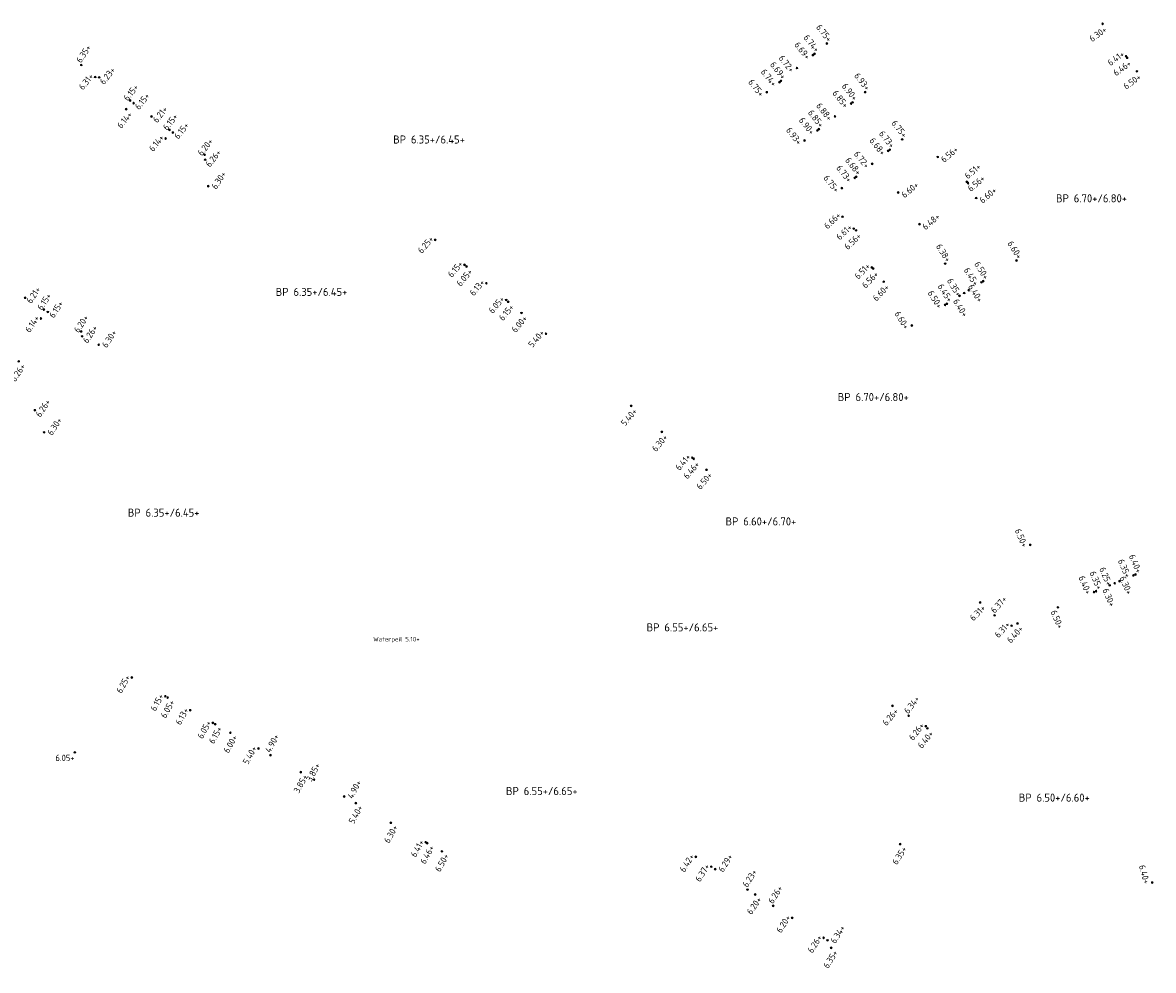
# Model space of a CAD drawing. Extents: x 168267 to 168723, y 448732 to 449595.
# Tile 27 of 32: x 168428 to 168555, y 449345 to 449451. Entities that reach past the tile are written whole.
import ezdxf
from ezdxf.enums import TextEntityAlignment as Align

# ---------------------------------------------------------------- set-up
doc = ezdxf.new("R2010")
doc.units = 0
doc.header["$MEASUREMENT"] = 0
for name, color, linetype, lineweight in [('N-PV-OG-SP_PEIL_0200_BOUWPEIL-T', 30, 'Continuous', 0), ('N-PV-OG-SP_PEIL_0500_KAVELPEIL-S', 140, 'Continuous', 0), ('N-PV-OG-SP_PEIL_0500_WEGPEIL-S', 210, 'Continuous', 0), ('N-PV-OG-SP_PEIL_0500_WEGPEIL_GOOT-S', 190, 'Continuous', 0), ('N-PV-OG-SP_PEIL_BOUWPEIL-S', 30, 'Continuous', 0)]:
    doc.layers.add(name, color=color, linetype=linetype, lineweight=lineweight)
doc.styles.add('NLCS-ISO', font='NLCS-ISO.ttf')
doc.styles.add('NLCS-ISO-M200-T25', font='NLCS-ISO.ttf', dxfattribs={"height": 0.5})

# ---------------------------------------------------------------- blocks, each defined once
blk = doc.blocks.new('*U7')
h = blk.add_hatch(color=256)
h.dxf.hatch_style = 1
edge = h.paths.add_edge_path()
edge.add_arc((0, 0), 0.25, 0, 360)
blk.add_circle((0, 0), 0.25)
at = {"ltscale": 0.1, "style": 'NLCS-ISO'}
blk.add_attdef('NAP', text='', height=1.8, dxfattribs=at).set_placement((-0.09233719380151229, -2.986305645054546), align=Align.BOTTOM_RIGHT)
blk = doc.blocks.new('SOG-PEIL_HD-SO')
h = blk.add_hatch(color=256)
h.dxf.hatch_style = 1
edge = h.paths.add_edge_path()
edge.add_arc((0, 0), 0.25, 0, 360)
blk.add_circle((0, 0), 0.25)
at = {"ltscale": 0.1, "style": 'NLCS-ISO'}
blk.add_attdef('NAP', text='', height=1.8, dxfattribs=at).set_placement((-0.0923371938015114, -0.2536943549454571), align=Align.BOTTOM_RIGHT)
blk = doc.blocks.new('*U3')
h = blk.add_hatch(color=256)
h.dxf.hatch_style = 1
edge = h.paths.add_edge_path()
edge.add_arc((0, 0), 0.25, 0, 360)
blk.add_circle((0, 0), 0.25)
at = {"ltscale": 0.1, "style": 'NLCS-ISO'}
blk.add_attdef('NAP', text='', height=1.8, dxfattribs=at).set_placement((-0.09233719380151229, -2.986305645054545), align=Align.BOTTOM_RIGHT)
blk = doc.blocks.new('*U11')
h = blk.add_hatch(color=256)
h.dxf.hatch_style = 1
edge = h.paths.add_edge_path()
edge.add_arc((0, 0), 0.25, 0, 360)
blk.add_circle((0, 0), 0.25)
at = {"ltscale": 0.1, "style": 'NLCS-ISO'}
blk.add_attdef('NAP', text='', height=1.8, dxfattribs=at).set_placement((-0.0923371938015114, -0.2536943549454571), align=Align.BOTTOM_RIGHT)
blk = doc.blocks.new('*U12')
h = blk.add_hatch(color=256)
h.dxf.hatch_style = 1
edge = h.paths.add_edge_path()
edge.add_arc((0, 0), 0.25, 0, 360)
blk.add_circle((0, 0), 0.25)
at = {"ltscale": 0.1, "style": 'NLCS-ISO'}
blk.add_attdef('NAP', text='', height=1.8, dxfattribs=at).set_placement((-0.0923371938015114, -0.2536943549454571), align=Align.BOTTOM_RIGHT)
blk = doc.blocks.new('*U33')
h = blk.add_hatch(color=256)
h.dxf.hatch_style = 1
edge = h.paths.add_edge_path()
edge.add_arc((0, 0), 0.25, 0, 360)
blk.add_circle((0, 0), 0.25)
at = {"ltscale": 0.1, "style": 'NLCS-ISO'}
blk.add_attdef('NAP', text='', height=1.8, dxfattribs=at).set_placement((-0.09233719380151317, -0.2536943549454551), align=Align.BOTTOM_RIGHT)
blk = doc.blocks.new('SOG-PEIL_BOUWPEIL-SO')
at = {"layer": 'Defpoints'}
blk.add_point((0, 0), dxfattribs=at)
at = {"layer": 'N-PV-OG-SP_PEIL_0200_BOUWPEIL-T', "style": 'NLCS-ISO'}
for tag, p in [('BOUWPEIL-DEF', (-4.400687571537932e-16, 0)), ('BOUWPEIL-SP', (-7.267471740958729e-17, 0))]:
    blk.add_attdef(tag, text='', height=0.9, dxfattribs=at).set_placement(p, align=Align.MIDDLE)
blk = doc.blocks.new('*U4')
h = blk.add_hatch(color=256)
h.dxf.hatch_style = 1
edge = h.paths.add_edge_path()
edge.add_arc((0, 0), 0.25, 0, 360)
blk.add_circle((0, 0), 0.25)
at = {"ltscale": 0.1, "style": 'NLCS-ISO'}
blk.add_attdef('NAP', text='', height=1.8, dxfattribs=at).set_placement((4.412337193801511, -0.2536943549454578), align=Align.BOTTOM_RIGHT)
blk = doc.blocks.new('*U5')
h = blk.add_hatch(color=256)
h.dxf.hatch_style = 1
edge = h.paths.add_edge_path()
edge.add_arc((0, 0), 0.25, 0, 360)
blk.add_circle((0, 0), 0.25)
at = {"ltscale": 0.1, "style": 'NLCS-ISO'}
blk.add_attdef('NAP', text='', height=1.8, dxfattribs=at).set_placement((4.412337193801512, -2.986305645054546), align=Align.BOTTOM_RIGHT)
blk = doc.blocks.new('*U40')
h = blk.add_hatch(color=256)
h.dxf.hatch_style = 1
edge = h.paths.add_edge_path()
edge.add_arc((0, 0), 0.25, 0, 360)
blk.add_circle((0, 0), 0.25)
at = {"ltscale": 0.1, "style": 'NLCS-ISO'}
blk.add_attdef('NAP', text='', height=1.8, dxfattribs=at).set_placement((4.412337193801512, -2.986305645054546), align=Align.BOTTOM_RIGHT)
blk = doc.blocks.new('*U50')
h = blk.add_hatch(color=256)
h.dxf.hatch_style = 1
edge = h.paths.add_edge_path()
edge.add_arc((0, 0), 0.25, 0, 360)
blk.add_circle((0, 0), 0.25)
at = {"ltscale": 0.1, "style": 'NLCS-ISO'}
blk.add_attdef('NAP', text='', height=1.8, dxfattribs=at).set_placement((4.412337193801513, -0.2536943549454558), align=Align.BOTTOM_RIGHT)
blk = doc.blocks.new('*U15')
h = blk.add_hatch(color=256)
h.dxf.hatch_style = 1
edge = h.paths.add_edge_path()
edge.add_arc((0, 0), 0.25, 0, 360)
blk.add_circle((0, 0), 0.25)
at = {"ltscale": 0.1, "style": 'NLCS-ISO'}
blk.add_attdef('NAP', text='', height=1.8, dxfattribs=at).set_placement((4.412337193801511, -0.253694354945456), align=Align.BOTTOM_RIGHT)
blk = doc.blocks.new('*U53')
h = blk.add_hatch(color=256)
h.dxf.hatch_style = 1
edge = h.paths.add_edge_path()
edge.add_arc((0, 0), 0.25, 0, 360)
blk.add_circle((0, 0), 0.25)
at = {"ltscale": 0.1, "style": 'NLCS-ISO'}
blk.add_attdef('NAP', text='', height=1.8, dxfattribs=at).set_placement((4.412337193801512, -2.986305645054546), align=Align.BOTTOM_RIGHT)
blk = doc.blocks.new('*U17')
h = blk.add_hatch(color=256)
h.dxf.hatch_style = 1
edge = h.paths.add_edge_path()
edge.add_arc((0, 0), 0.25, 0, 360)
blk.add_circle((0, 0), 0.25)
at = {"ltscale": 0.1, "style": 'NLCS-ISO'}
blk.add_attdef('NAP', text='', height=1.8, dxfattribs=at).set_placement((4.41233719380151, -2.986305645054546), align=Align.BOTTOM_RIGHT)
blk = doc.blocks.new('*U63')
h = blk.add_hatch(color=256)
h.dxf.hatch_style = 1
edge = h.paths.add_edge_path()
edge.add_arc((0, 0), 0.25, 0, 360)
blk.add_circle((0, 0), 0.25)
at = {"ltscale": 0.1, "style": 'NLCS-ISO'}
blk.add_attdef('NAP', text='', height=1.8, dxfattribs=at).set_placement((4.41233719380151, -2.986305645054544), align=Align.BOTTOM_RIGHT)
blk = doc.blocks.new('*U73')
h = blk.add_hatch(color=256)
h.dxf.hatch_style = 1
edge = h.paths.add_edge_path()
edge.add_arc((0, 0), 0.25, 0, 360)
blk.add_circle((0, 0), 0.25)
at = {"ltscale": 0.1, "style": 'NLCS-ISO'}
blk.add_attdef('NAP', text='', height=1.8, dxfattribs=at).set_placement((-0.09233719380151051, -2.986305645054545), align=Align.BOTTOM_RIGHT)
blk = doc.blocks.new('*U64')
h = blk.add_hatch(color=256)
h.dxf.hatch_style = 1
edge = h.paths.add_edge_path()
edge.add_arc((0, 0), 0.25, 0, 360)
blk.add_circle((0, 0), 0.25)
at = {"ltscale": 0.1, "style": 'NLCS-ISO'}
blk.add_attdef('NAP', text='', height=1.8, dxfattribs=at).set_placement((4.412337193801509, -0.2536943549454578), align=Align.BOTTOM_RIGHT)
blk = doc.blocks.new('*U54')
h = blk.add_hatch(color=256)
h.dxf.hatch_style = 1
edge = h.paths.add_edge_path()
edge.add_arc((0, 0), 0.25, 0, 360)
blk.add_circle((0, 0), 0.25)
at = {"ltscale": 0.1, "style": 'NLCS-ISO'}
blk.add_attdef('NAP', text='', height=1.8, dxfattribs=at).set_placement((-0.09233719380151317, -0.2536943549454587), align=Align.BOTTOM_RIGHT)
blk = doc.blocks.new('*U14')
h = blk.add_hatch(color=256)
h.dxf.hatch_style = 1
edge = h.paths.add_edge_path()
edge.add_arc((0, 0), 0.25, 0, 360)
blk.add_circle((0, 0), 0.25)
at = {"ltscale": 0.1, "style": 'NLCS-ISO'}
blk.add_attdef('NAP', text='', height=1.8, dxfattribs=at).set_placement((-0.09233719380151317, -0.2536943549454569), align=Align.BOTTOM_RIGHT)
blk = doc.blocks.new('*U8')
h = blk.add_hatch(color=256)
h.dxf.hatch_style = 1
edge = h.paths.add_edge_path()
edge.add_arc((0, 0), 0.25, 0, 360)
blk.add_circle((0, 0), 0.25)
at = {"ltscale": 0.1, "style": 'NLCS-ISO'}
blk.add_attdef('NAP', text='', height=1.8, dxfattribs=at).set_placement((4.412337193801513, -0.2536943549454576), align=Align.BOTTOM_RIGHT)
blk = doc.blocks.new('*U45')
h = blk.add_hatch(color=256)
h.dxf.hatch_style = 1
edge = h.paths.add_edge_path()
edge.add_arc((0, 0), 0.25, 0, 360)
blk.add_circle((0, 0), 0.25)
at = {"ltscale": 0.1, "style": 'NLCS-ISO'}
blk.add_attdef('NAP', text='', height=1.8, dxfattribs=at).set_placement((-0.09233719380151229, -2.986305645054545), align=Align.BOTTOM_RIGHT)
blk = doc.blocks.new('*U41')
h = blk.add_hatch(color=256)
h.dxf.hatch_style = 1
edge = h.paths.add_edge_path()
edge.add_arc((0, 0), 0.25, 0, 360)
blk.add_circle((0, 0), 0.25)
at = {"ltscale": 0.1, "style": 'NLCS-ISO'}
blk.add_attdef('NAP', text='', height=1.8, dxfattribs=at).set_placement((4.412337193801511, -0.2536943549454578), align=Align.BOTTOM_RIGHT)
blk = doc.blocks.new('*U37')
h = blk.add_hatch(color=256)
h.dxf.hatch_style = 1
edge = h.paths.add_edge_path()
edge.add_arc((0, 0), 0.25, 0, 360)
blk.add_circle((0, 0), 0.25)
at = {"ltscale": 0.1, "style": 'NLCS-ISO'}
blk.add_attdef('NAP', text='', height=1.8, dxfattribs=at).set_placement((4.41233719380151, -2.986305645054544), align=Align.BOTTOM_RIGHT)
blk = doc.blocks.new('*U6')
h = blk.add_hatch(color=256)
h.dxf.hatch_style = 1
edge = h.paths.add_edge_path()
edge.add_arc((0, 0), 0.25, 0, 360)
blk.add_circle((0, 0), 0.25)
at = {"ltscale": 0.1, "style": 'NLCS-ISO'}
blk.add_attdef('NAP', text='', height=1.8, dxfattribs=at).set_placement((-0.0923371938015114, -0.2536943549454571), align=Align.BOTTOM_RIGHT)

msp = doc.modelspace()

# ---------------------------------------------------------------- block references
at = {"layer": 'N-PV-OG-SP_PEIL_0500_KAVELPEIL-S'}
ref = msp.add_blockref('*U15', (168434.7555794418, 449446.1715282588), dxfattribs=dict(at, xscale=0.4000000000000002, yscale=0.4000000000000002, zscale=0.4000000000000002, rotation=56.42328330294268))
ref.add_attrib('NAP', '6.35+', dxfattribs={"layer": '0', "ltscale": 0.1, "height": 0.7200000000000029, "rotation": 56.42328330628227, "style": 'NLCS-ISO'}).set_placement((168436.0949665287, 449448.0057598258), align=Align.BOTTOM_RIGHT)
at = {"layer": 'N-PV-OG-SP_PEIL_0500_KAVELPEIL-S', "xscale": 0.4, "yscale": 0.4, "zscale": 0.4}
for name, p, rotation, values in [('*U3', (168552.950551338, 449445.4665964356), 35.81513803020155, {'NAP': '6.50+'}), ('SOG-PEIL_HD-SO', (168474.3871914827, 449426.5929727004), 49.74463840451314, {'NAP': '6.25+'}), ('SOG-PEIL_HD-SO', (168539.4686707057, 449424.2952473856), 301.8572587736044, {'NAP': '6.60+'}), ('*U3', (168524.6087053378, 449421.9224456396), 45.82428295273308, {'NAP': '6.60+'}), ('*U45', (168527.7474267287, 449417.0115413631), 301.8572587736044, {'NAP': '6.60+'}), ('*U3', (168504.7614372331, 449400.8743958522), 49.74463840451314, {'NAP': '6.50+'}), ('*U7', (168541.0093806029, 449392.4593380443), 292.9877224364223, {'NAP': '6.50+'}), ('*U3', (168539.5847386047, 449383.6776235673), 47.65317845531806, {'NAP': '6.40+'}), ('SOG-PEIL_HD-SO', (168440.4146247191, 449377.6180997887), 60.73471522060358, {'NAP': '6.25+'}), ('*U3', (168529.4927857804, 449371.9268147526), 51.34012993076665, {'NAP': '6.40+'}), ('*U3', (168526.4330145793, 449358.9719346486), 57.65317845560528, {'NAP': '6.35+'}), ('*U3', (168475.1347766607, 449358.1617113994), 60.73471522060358, {'NAP': '6.50+'}), ('*U6', (168503.5653903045, 449357.5403519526), 57.65317845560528, {'NAP': '6.42+'}), ('*U3', (168554.6743193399, 449354.6627925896), 284.8593922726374, {'NAP': '6.40+'}), ('*U3', (168518.7195352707, 449347.3581085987), 57.65317845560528, {'NAP': '6.35+'})]:
    msp.add_blockref(name, p, dxfattribs=dict(at, rotation=rotation)).add_auto_attribs(values)
at = {"layer": 'N-PV-OG-SP_PEIL_0500_KAVELPEIL-S'}
ref = msp.add_blockref('*U17', (168448.971696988, 449432.6087225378), dxfattribs=dict(at, xscale=0.4000000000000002, yscale=0.4000000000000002, zscale=0.4000000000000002, rotation=56.42328330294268))
ref.add_attrib('NAP', '6.30+', dxfattribs={"layer": '0', "ltscale": 0.1, "height": 0.7200000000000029, "rotation": 56.42328330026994, "style": 'NLCS-ISO'}).set_placement((168451.2217498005, 449433.8384425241), align=Align.BOTTOM_RIGHT)
ref = msp.add_blockref('*U5', (168534.9575542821, 449431.2871359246), dxfattribs=dict(at, xscale=0.4, yscale=0.4, zscale=0.4, rotation=40.51984995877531))
ref.add_attrib('NAP', '6.60+', dxfattribs={"layer": '0', "ltscale": 0.1, "height": 0.7199999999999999, "rotation": 40.51984995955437, "style": 'NLCS-ISO'}).set_placement((168537.4584500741, 449431.8532358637), align=Align.BOTTOM_RIGHT)
ref = msp.add_blockref('*U17', (168436.7050439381, 449414.8676409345), dxfattribs=dict(at, xscale=0.4000000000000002, yscale=0.4000000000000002, zscale=0.4000000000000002, rotation=56.42328330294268))
ref.add_attrib('NAP', '6.30+', dxfattribs={"layer": '0', "ltscale": 0.1, "height": 0.7200000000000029, "rotation": 56.42328330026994, "style": 'NLCS-ISO'}).set_placement((168438.9550967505, 449416.0973609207), align=Align.BOTTOM_RIGHT)
ref = msp.add_blockref('*U17', (168430.5877299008, 449405.0625938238), dxfattribs=dict(at, xscale=0.4000000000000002, yscale=0.4000000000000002, zscale=0.4000000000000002, rotation=56.42328330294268))
ref.add_attrib('NAP', '6.30+', dxfattribs={"layer": '0', "ltscale": 0.1, "height": 0.7200000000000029, "rotation": 56.42328330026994, "style": 'NLCS-ISO'}).set_placement((168432.8377827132, 449406.29231381), align=Align.BOTTOM_RIGHT)
ref = msp.add_blockref('*U40', (168544.1120589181, 449385.4712841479), dxfattribs=dict(at, xscale=0.4, yscale=0.4, zscale=0.4, rotation=292.9877224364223))
ref.add_attrib('NAP', '6.50+', dxfattribs={"layer": '0', "ltscale": 0.1, "height": 0.7200000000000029, "rotation": 292.9877224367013, "style": 'NLCS-ISO'}).set_placement((168543.8984913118, 449382.9160272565), align=Align.BOTTOM_RIGHT)
at = {"layer": 'N-PV-OG-SP_PEIL_0500_WEGPEIL-S'}
for name, p, xscale, yscale, zscale, rotation, values in [('*U33', (168518.2455083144, 449448.5801136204), 0.3999999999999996, 0.3999999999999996, 0.3999999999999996, 308.4774198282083, {'NAP': '6.75+'}), ('*U3', (168549.1176751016, 449450.7780519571), 0.4, 0.4, 0.4, 35.81513803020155, {'NAP': '6.30+'}), ('*U7', (168516.6790971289, 449447.2846065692), 0.3999999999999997, 0.3999999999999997, 0.3999999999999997, 308.4774198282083, {'NAP': '6.69+'}), ('*U33', (168516.8501439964, 449447.4231056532), 0.3999999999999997, 0.3999999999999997, 0.3999999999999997, 308.4774198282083, {'NAP': '6.74+'}), ('*U7', (168514.890503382, 449445.8386008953), 0.3999999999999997, 0.3999999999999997, 0.3999999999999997, 308.4774198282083, {'NAP': '6.72+'}), ('*U11', (168551.7333936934, 449447.1532876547), 0.4, 0.4, 0.4, 35.81513803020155, {'NAP': '6.41+'}), ('*U63', (168436.7630774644, 449444.79359476), 0.3999999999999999, 0.3999999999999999, 0.3999999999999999, 51.62493881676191, {'NAP': '6.23+'}), ('*U33', (168513.1020054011, 449444.3924767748), 0.3999999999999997, 0.3999999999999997, 0.3999999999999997, 308.4774198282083, {'NAP': '6.69+'}), ('*U3', (168551.8504280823, 449446.9911058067), 0.4, 0.4, 0.4, 35.81513803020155, {'NAP': '6.46+'}), ('*U54', (168436.3130156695, 449444.83112435), 0.3999999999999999, 0.3999999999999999, 0.3999999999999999, 51.62493881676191, {'NAP': '6.31+'}), ('*U7', (168512.926439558, 449444.2596613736), 0.3999999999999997, 0.3999999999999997, 0.3999999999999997, 308.4774198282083, {'NAP': '6.74+'}), ('*U33', (168522.5156556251, 449443.1437297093), 0.3999999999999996, 0.3999999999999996, 0.3999999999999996, 308.1443202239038, {'NAP': '6.93+'}), ('*U64', (168440.2188479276, 449442.2067127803), 0.3999999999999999, 0.3999999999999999, 0.3999999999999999, 51.62493881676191, {'NAP': '6.15+'}), ('*U7', (168511.5021346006, 449443.1266998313), 0.3999999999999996, 0.3999999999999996, 0.3999999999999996, 308.4774198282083, {'NAP': '6.75+'}), ('*U33', (168521.1135884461, 449441.9948534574), 0.3999999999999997, 0.3999999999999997, 0.3999999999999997, 308.1443202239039, {'NAP': '6.90+'}), ('*U63', (168440.6194272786, 449441.9068384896), 0.3999999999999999, 0.3999999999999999, 0.3999999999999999, 51.62493881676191, {'NAP': '6.15+'}), ('*U7', (168520.9417392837, 449441.857351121), 0.3999999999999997, 0.3999999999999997, 0.3999999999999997, 308.1443202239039, {'NAP': '6.85+'}), ('*U63', (168442.6207980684, 449440.4086679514), 0.3999999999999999, 0.3999999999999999, 0.3999999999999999, 51.62493881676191, {'NAP': '6.21+'}), ('*U33', (168517.3478941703, 449438.9860661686), 0.3999999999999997, 0.3999999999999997, 0.3999999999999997, 308.1443202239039, {'NAP': '6.85+'}), ('*U7', (168519.1447691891, 449440.4217681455), 0.3999999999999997, 0.3999999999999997, 0.3999999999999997, 308.1443202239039, {'NAP': '6.88+'}), ('*U64', (168444.6221688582, 449438.9104974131), 0.3999999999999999, 0.3999999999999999, 0.3999999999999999, 51.62493881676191, {'NAP': '6.15+'}), ('*U63', (168445.0224430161, 449438.6108633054), 0.3999999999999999, 0.3999999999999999, 0.3999999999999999, 51.62493881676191, {'NAP': '6.15+'}), ('*U7', (168517.1715591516, 449438.8542736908), 0.3999999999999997, 0.3999999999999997, 0.3999999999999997, 308.1443202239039, {'NAP': '6.90+'}), ('*U33', (168526.6703576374, 449437.8526048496), 0.3999999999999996, 0.3999999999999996, 0.3999999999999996, 308.4774198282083, {'NAP': '6.75+'}), ('*U7', (168515.7406916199, 449437.7296117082), 0.3999999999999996, 0.3999999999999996, 0.3999999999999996, 308.1443202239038, {'NAP': '6.93+'}), ('*U33', (168525.2749933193, 449436.6955968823), 0.3999999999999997, 0.3999999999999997, 0.3999999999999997, 308.4774198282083, {'NAP': '6.73+'}), ('*U64', (168448.5700571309, 449436.133536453), 0.3999999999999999, 0.3999999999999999, 0.3999999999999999, 51.62493881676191, {'NAP': '6.20+'}), ('*U7', (168525.1039464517, 449436.5570977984), 0.3999999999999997, 0.3999999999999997, 0.3999999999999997, 308.4774198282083, {'NAP': '6.68+'}), ('*U63', (168448.622014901, 449435.5763730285), 0.3999999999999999, 0.3999999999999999, 0.3999999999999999, 51.62493881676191, {'NAP': '6.26+'}), ('*U33', (168521.526854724, 449433.6649680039), 0.3999999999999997, 0.3999999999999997, 0.3999999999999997, 308.4774198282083, {'NAP': '6.68+'}), ('*U7', (168523.3153527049, 449435.1110921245), 0.3999999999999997, 0.3999999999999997, 0.3999999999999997, 308.4774198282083, {'NAP': '6.72+'}), ('*U7', (168521.3512888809, 449433.5321526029), 0.3999999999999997, 0.3999999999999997, 0.3999999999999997, 308.4774198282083, {'NAP': '6.73+'}), ('*U7', (168519.9269839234, 449432.3991910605), 0.3999999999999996, 0.3999999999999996, 0.3999999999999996, 308.4774198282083, {'NAP': '6.75+'}), ('*U5', (168534.040101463, 449432.9523898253), 0.4, 0.4, 0.4, 40.51984995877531, {'NAP': '6.56+'}), ('*U14', (168519.9888326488, 449429.1963811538), 0.4, 0.4, 0.4, 43.74465952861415, {'NAP': '6.66+'}), ('*U14', (168521.2482224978, 449427.8559750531), 0.4, 0.4, 0.4, 43.74465952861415, {'NAP': '6.61+'}), ('*U3', (168521.5066900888, 449427.6658781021), 0.4, 0.4, 0.4, 43.74465952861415, {'NAP': '6.56+'}), ('SOG-PEIL_HD-SO', (168531.4815589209, 449423.9392873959), 0.4, 0.4, 0.4, 301.8572587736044, {'NAP': '6.38+'}), ('SOG-PEIL_HD-SO', (168477.668831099, 449423.8143324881), 0.4, 0.4, 0.4, 49.74463840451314, {'NAP': '6.15+'}), ('*U3', (168477.8977827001, 449423.6204738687), 0.4, 0.4, 0.4, 49.74463840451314, {'NAP': '6.05+'}), ('*U11', (168523.2744924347, 449423.5236898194), 0.4, 0.4, 0.4, 45.82428295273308, {'NAP': '6.51+'}), ('*U3', (168523.4179336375, 449423.3843175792), 0.4, 0.4, 0.4, 45.82428295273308, {'NAP': '6.56+'}), ('*U45', (168535.5374245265, 449421.849414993), 0.4, 0.4, 0.4, 301.8572587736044, {'NAP': '6.45+'}), ('SOG-PEIL_HD-SO', (168535.7484495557, 449421.9834616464), 0.4, 0.4, 0.4, 301.8572587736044, {'NAP': '6.50+'}), ('SOG-PEIL_HD-SO', (168480.1109815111, 449421.7465072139), 0.4, 0.4, 0.4, 49.74463840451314, {'NAP': '6.13+'}), ('*U63', (168428.4634173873, 449420.1239832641), 0.3999999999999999, 0.3999999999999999, 0.3999999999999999, 56.39152315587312, {'NAP': '6.21+'}), ('*U64', (168430.5823593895, 449418.7973013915), 0.3999999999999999, 0.3999999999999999, 0.3999999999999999, 56.39152315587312, {'NAP': '6.15+'}), ('*U45', (168531.4676468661, 449419.3233244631), 0.4, 0.4, 0.4, 301.8572587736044, {'NAP': '6.50+'}), ('SOG-PEIL_HD-SO', (168531.6799882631, 449419.4552757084), 0.4, 0.4, 0.4, 301.8572587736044, {'NAP': '6.45+'}), ('*U41', (168534.1176675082, 449420.9700759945), 0.4, 0.4, 0.4, 301.8572587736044, {'NAP': '6.40+'}), ('*U63', (168431.00614779, 449418.531965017), 0.3999999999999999, 0.3999999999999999, 0.3999999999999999, 56.39152315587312, {'NAP': '6.15+'}), ('SOG-PEIL_HD-SO', (168482.324180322, 449419.8725405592), 0.4, 0.4, 0.4, 49.74463840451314, {'NAP': '6.05+'}), ('*U3', (168482.5531319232, 449419.6786819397), 0.4, 0.4, 0.4, 49.74463840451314, {'NAP': '6.15+'}), ('*U64', (168434.7473500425, 449416.358000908), 0.3999999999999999, 0.3999999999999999, 0.3999999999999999, 56.39152315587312, {'NAP': '6.20+'}), ('*U3', (168484.0413173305, 449418.4186009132), 0.4, 0.4, 0.4, 49.74463840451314, {'NAP': '6.00+'}), ('*U63', (168434.8454265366, 449415.8070819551), 0.3999999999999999, 0.3999999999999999, 0.3999999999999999, 56.39152315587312, {'NAP': '6.26+'}), ('SOG-PEIL_HD-SO', (168486.7887365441, 449416.0922974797), 0.4, 0.4, 0.4, 49.74463840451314, {'NAP': '5.40+'}), ('*U73', (168427.755626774, 449413.004539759), 0.3999999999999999, 0.3999999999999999, 0.3999999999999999, 56.39152315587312, {'NAP': '6.26+'}), ('*U63', (168429.5683444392, 449407.5310365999), 0.3999999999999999, 0.3999999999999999, 0.3999999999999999, 56.39152315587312, {'NAP': '6.26+'}), ('*U3', (168496.3283865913, 449408.0148550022), 0.4, 0.4, 0.4, 49.74463840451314, {'NAP': '5.40+'}), ('*U3', (168499.7626606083, 449405.1069757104), 0.4, 0.4, 0.4, 49.74463840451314, {'NAP': '6.30+'}), ('*U11', (168503.1740394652, 449402.2184822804), 0.4, 0.4, 0.4, 49.74463840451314, {'NAP': '6.41+'}), ('*U3', (168503.326673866, 449402.0892432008), 0.4, 0.4, 0.4, 49.74463840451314, {'NAP': '6.46+'}), ('SOG-PEIL_HD-SO', (168552.7840012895, 449389.1501118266), 0.4, 0.4, 0.4, 292.9877224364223, {'NAP': '6.40+'}), ('*U3', (168552.5548317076, 449389.0502050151), 0.4, 0.4, 0.4, 292.9877224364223, {'NAP': '6.35+'}), ('*U3', (168548.144235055, 449387.1818204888), 0.4, 0.4, 0.4, 292.9877224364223, {'NAP': '6.40+'}), ('SOG-PEIL_HD-SO', (168548.3743821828, 449387.2794539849), 0.4, 0.4, 0.4, 292.9877224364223, {'NAP': '6.35+'}), ('*U4', (168551.0164712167, 449388.4002865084), 0.4, 0.4, 0.4, 292.9877224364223, {'NAP': '6.30+'}), ('SOG-PEIL_HD-SO', (168444.1657969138, 449375.5160276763), 0.4, 0.4, 0.4, 60.73471522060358, {'NAP': '6.15+'}), ('*U3', (168444.4275066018, 449375.3693714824), 0.4, 0.4, 0.4, 60.73471522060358, {'NAP': '6.05+'}), ('SOG-PEIL_HD-SO', (168446.9573669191, 449373.9516949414), 0.4, 0.4, 0.4, 60.73471522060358, {'NAP': '6.13+'}), ('SOG-PEIL_HD-SO', (168449.4872272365, 449372.5340184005), 0.4, 0.4, 0.4, 60.73471522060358, {'NAP': '6.05+'}), ('*U3', (168449.7489369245, 449372.3873622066), 0.4, 0.4, 0.4, 60.73471522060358, {'NAP': '6.15+'}), ('*U3', (168451.4500498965, 449371.4340969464), 0.4, 0.4, 0.4, 60.73471522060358, {'NAP': '6.00+'}), ('SOG-PEIL_HD-SO', (168454.5905661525, 449369.6742226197), 0.4, 0.4, 0.4, 60.73471522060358, {'NAP': '5.40+'}), ('*U15', (168460.8144405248, 449366.1865040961), 0.3999999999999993, 0.3999999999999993, 0.3999999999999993, 61.20648081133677, {'NAP': '3.85+'}), ('*U7', (168459.3314189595, 449367.0175558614), 0.3999999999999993, 0.3999999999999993, 0.3999999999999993, 61.20648081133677, {'NAP': '3.85+'}), ('*U3', (168465.4951364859, 449363.5635478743), 0.4, 0.4, 0.4, 60.73471522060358, {'NAP': '5.40+'}), ('*U3', (168469.420781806, 449361.363704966), 0.4, 0.4, 0.4, 60.73471522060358, {'NAP': '6.30+'}), ('*U12', (168473.3202561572, 449359.1785276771), 0.4, 0.4, 0.4, 60.73471522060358, {'NAP': '6.41+'}), ('*U3', (168473.4947292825, 449359.0807568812), 0.4, 0.4, 0.4, 60.73471522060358, {'NAP': '6.46+'}), ('*U6', (168505.297281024, 449356.4435135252), 0.4, 0.4, 0.4, 57.65317845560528, {'NAP': '6.37+'}), ('*U6', (168517.8792340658, 449348.4751299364), 0.4, 0.4, 0.4, 57.65317845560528, {'NAP': '6.26+'})]:
    msp.add_blockref(name, p, dxfattribs=dict(at, xscale=xscale, yscale=yscale, zscale=zscale, rotation=rotation)).add_auto_attribs(values)
ref = msp.add_blockref('*U5', (168530.6536573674, 449435.8798464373), dxfattribs=dict(at, xscale=0.3999999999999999, yscale=0.3999999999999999, zscale=0.3999999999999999, rotation=40.09898590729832))
ref.add_attrib('NAP', '6.56+', dxfattribs={"layer": '0', "ltscale": 0.1, "height": 0.7199999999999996, "rotation": 40.09898590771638, "style": 'NLCS-ISO'}).set_placement((168533.1586439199, 449436.4275610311), align=Align.BOTTOM_RIGHT)
ref = msp.add_blockref('*U8', (168533.910159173, 449433.1044260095), dxfattribs=dict(at, xscale=0.4, yscale=0.4, zscale=0.4, rotation=40.51984995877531))
ref.add_attrib('NAP', '6.51+', dxfattribs={"layer": '0', "ltscale": 0.1, "height": 0.7199999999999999, "rotation": 40.51984995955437, "style": 'NLCS-ISO'}).set_placement((168535.7008914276, 449434.5014375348), align=Align.BOTTOM_RIGHT)
ref = msp.add_blockref('*U5', (168526.2156623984, 449431.8992217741), dxfattribs=dict(at, xscale=0.3999999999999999, yscale=0.3999999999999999, zscale=0.3999999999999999, rotation=40.09898590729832))
ref.add_attrib('NAP', '6.60+', dxfattribs={"layer": '0', "ltscale": 0.1, "height": 0.7199999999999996, "rotation": 40.09898590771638, "style": 'NLCS-ISO'}).set_placement((168528.7206489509, 449432.4469363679), align=Align.BOTTOM_RIGHT)
ref = msp.add_blockref('*U5', (168528.608827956, 449428.3605420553), dxfattribs=dict(at, xscale=0.3999999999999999, yscale=0.3999999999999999, zscale=0.3999999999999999, rotation=40.09898590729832))
ref.add_attrib('NAP', '6.48+', dxfattribs={"layer": '0', "ltscale": 0.1, "height": 0.7199999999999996, "rotation": 40.09898590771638, "style": 'NLCS-ISO'}).set_placement((168531.1138145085, 449428.908256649), align=Align.BOTTOM_RIGHT)
ref = msp.add_blockref('*U40', (168533.0984287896, 449420.3367100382), dxfattribs=dict(at, xscale=0.4, yscale=0.4, zscale=0.4, rotation=301.8572587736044))
ref.add_attrib('NAP', '6.40+', dxfattribs={"layer": '0', "ltscale": 0.1, "height": 0.720000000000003, "rotation": 301.8572587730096, "style": 'NLCS-ISO'}).set_placement((168533.2813975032, 449417.7790800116), align=Align.BOTTOM_RIGHT)
ref = msp.add_blockref('*U5', (168549.9117649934, 449387.9316457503), dxfattribs=dict(at, xscale=0.4, yscale=0.4, zscale=0.4, rotation=292.9877224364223))
ref.add_attrib('NAP', '6.30+', dxfattribs={"layer": '0', "ltscale": 0.1, "height": 0.7200000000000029, "rotation": 292.9877224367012, "style": 'NLCS-ISO'}).set_placement((168549.6981973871, 449385.376388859), align=Align.BOTTOM_RIGHT)
ref = msp.add_blockref('*U8', (168537.0179324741, 449384.5747847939), dxfattribs=dict(at, xscale=0.4, yscale=0.4, zscale=0.4, rotation=47.65317845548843))
ref.add_attrib('NAP', '6.37+', dxfattribs={"layer": '0', "ltscale": 0.1, "height": 0.720000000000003, "rotation": 47.65317845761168, "style": 'NLCS-ISO'}).set_placement((168538.6213251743, 449386.1833540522), align=Align.BOTTOM_RIGHT)
ref = msp.add_blockref('*U8', (168527.3936010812, 449373.3355572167), dxfattribs=dict(at, xscale=0.4, yscale=0.4, zscale=0.4, rotation=52.65317845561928))
ref.add_attrib('NAP', '6.34+', dxfattribs={"layer": '0', "ltscale": 0.1, "height": 0.720000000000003, "rotation": 52.65317845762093, "style": 'NLCS-ISO'}).set_placement((168528.8506963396, 449375.077750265), align=Align.BOTTOM_RIGHT)
ref = msp.add_blockref('*U50', (168455.9291930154, 449368.9240863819), dxfattribs=dict(at, xscale=0.3999999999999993, yscale=0.3999999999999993, zscale=0.3999999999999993, rotation=61.20648081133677))
ref.add_attrib('NAP', '4.90+', dxfattribs={"layer": '0', "ltscale": 0.1, "height": 0.7200000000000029, "rotation": 61.20648081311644, "style": 'NLCS-ISO'}).set_placement((168457.1456461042, 449370.9267135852), align=Align.BOTTOM_RIGHT)
ref = msp.add_blockref('*U53', (168464.1865904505, 449364.2968274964), dxfattribs=dict(at, xscale=0.3999999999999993, yscale=0.3999999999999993, zscale=0.3999999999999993, rotation=61.20648081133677))
ref.add_attrib('NAP', '4.90+', dxfattribs={"layer": '0', "ltscale": 0.1, "height": 0.720000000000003, "rotation": 61.20648080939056, "style": 'NLCS-ISO'}).set_placement((168466.3609453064, 449365.7729848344), align=Align.BOTTOM_RIGHT)
ref = msp.add_blockref('*U37', (168505.7256289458, 449356.1722327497), dxfattribs=dict(at, xscale=0.4, yscale=0.4, zscale=0.4, rotation=57.65317845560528))
ref.add_attrib('NAP', '6.29+', dxfattribs={"layer": '0', "ltscale": 0.1, "height": 0.720000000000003, "rotation": 57.65317845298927, "style": 'NLCS-ISO'}).set_placement((168507.948768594, 449357.4499647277), align=Align.BOTTOM_RIGHT)
ref = msp.add_blockref('*U8', (168509.3533290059, 449353.8747433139), dxfattribs=dict(at, xscale=0.4, yscale=0.4, zscale=0.4, rotation=57.65317845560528))
ref.add_attrib('NAP', '6.23+', dxfattribs={"layer": '0', "ltscale": 0.1, "height": 0.720000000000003, "rotation": 57.65317845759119, "style": 'NLCS-ISO'}).set_placement((168510.6530374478, 449355.7373010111), align=Align.BOTTOM_RIGHT)
ref = msp.add_blockref('*U8', (168512.224843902, 449352.0561598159), dxfattribs=dict(at, xscale=0.4, yscale=0.4, zscale=0.4, rotation=57.65317845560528))
ref.add_attrib('NAP', '6.26+', dxfattribs={"layer": '0', "ltscale": 0.1, "height": 0.720000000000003, "rotation": 57.65317845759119, "style": 'NLCS-ISO'}).set_placement((168513.524552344, 449353.9187175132), align=Align.BOTTOM_RIGHT)
ref = msp.add_blockref('*U37', (168518.3075819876, 449348.2038491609), dxfattribs=dict(at, xscale=0.4, yscale=0.4, zscale=0.4, rotation=57.65317845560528))
ref.add_attrib('NAP', '6.34+', dxfattribs={"layer": '0', "ltscale": 0.1, "height": 0.720000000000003, "rotation": 57.65317845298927, "style": 'NLCS-ISO'}).set_placement((168520.5307216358, 449349.4815811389), align=Align.BOTTOM_RIGHT)
at = {"layer": 'N-PV-OG-SP_PEIL_0500_WEGPEIL_GOOT-S'}
for name, p, xscale, yscale, zscale, rotation, values in [('*U7', (168439.7887777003, 449441.2281751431), 0.4, 0.4, 0.4, 50.93445911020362, {'NAP': '6.14+'}), ('*U33', (168444.2024202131, 449437.9457570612), 0.4, 0.4, 0.4, 50.93445911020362, {'NAP': '6.14+'}), ('*U7', (168533.6080481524, 449420.6533930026), 0.4, 0.4, 0.4, 301, {'NAP': '6.35+'}), ('*U33', (168430.2442291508, 449417.801017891), 0.4, 0.4, 0.4, 55.70104344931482, {'NAP': '6.14+'}), ('*U7', (168550.4641180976, 449388.1659661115), 0.4, 0.4, 0.4, 293, {'NAP': '6.25+'}), ('*U7', (168535.3936851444, 449386.0242789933), 0.4000000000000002, 0.4000000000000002, 0.4000000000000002, 45.14524496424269, {'NAP': '6.31+'}), ('*U6', (168538.9237707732, 449383.4190549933), 0.4, 0.4, 0.4, 47.65317845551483, {'NAP': '6.31+'}), ('*U7', (168525.572454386, 449374.4482911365), 0.4000000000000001, 0.4000000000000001, 0.4000000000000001, 50.14524496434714, {'NAP': '6.26+'}), ('*U6', (168529.3161672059, 449372.1606480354), 0.4, 0.4, 0.4, 52.65317845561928, {'NAP': '6.26+'}), ('*U7', (168510.2062448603, 449353.3345759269), 0.4, 0.4, 0.4, 55.14524496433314, {'NAP': '6.20+'}), ('*U6', (168514.3548513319, 449350.707186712), 0.4, 0.4, 0.4, 57.65317845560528, {'NAP': '6.20+'})]:
    msp.add_blockref(name, p, dxfattribs=dict(at, xscale=xscale, yscale=yscale, zscale=zscale, rotation=rotation)).add_auto_attribs(values)
at = {"layer": 'N-PV-OG-SP_PEIL_0500_WEGPEIL_GOOT-S', "xscale": 0.4, "yscale": 0.4, "zscale": 0.4}
msp.add_blockref('*U7', (168434.0363945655, 449369.240009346), dxfattribs=at).add_auto_attribs({'NAP': '6.05+'})
at = {"layer": 'N-PV-OG-SP_PEIL_BOUWPEIL-S'}
ref = msp.add_blockref('SOG-PEIL_BOUWPEIL-SO', (168473.6923051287, 449437.8366481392), dxfattribs=at)
ref.add_attrib('BOUWPEIL-SP', 'BP 6.35+/6.45+', dxfattribs={"layer": 'N-PV-OG-SP_PEIL_0200_BOUWPEIL-T', "height": 0.8999999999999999, "style": 'NLCS-ISO'}).set_placement((168473.6923051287, 449437.8366481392), align=Align.MIDDLE)
ref = msp.add_blockref('SOG-PEIL_BOUWPEIL-SO', (168547.8708148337, 449431.2530725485), dxfattribs=at)
ref.add_attrib('BOUWPEIL-SP', 'BP 6.70+/6.80+', dxfattribs={"layer": 'N-PV-OG-SP_PEIL_0200_BOUWPEIL-T', "height": 0.8999999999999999, "style": 'NLCS-ISO'}).set_placement((168547.8708148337, 449431.2530725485), align=Align.MIDDLE)
ref = msp.add_blockref('SOG-PEIL_BOUWPEIL-SO', (168460.5398845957, 449420.7817743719), dxfattribs=at)
ref.add_attrib('BOUWPEIL-SP', 'BP 6.35+/6.45+', dxfattribs={"layer": 'N-PV-OG-SP_PEIL_0200_BOUWPEIL-T', "height": 0.8999999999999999, "style": 'NLCS-ISO'}).set_placement((168460.5398845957, 449420.7817743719), align=Align.MIDDLE)
ref = msp.add_blockref('SOG-PEIL_BOUWPEIL-SO', (168523.4332511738, 449409.0084632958), dxfattribs=at)
ref.add_attrib('BOUWPEIL-SP', 'BP 6.70+/6.80+', dxfattribs={"layer": 'N-PV-OG-SP_PEIL_0200_BOUWPEIL-T', "height": 0.8999999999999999, "style": 'NLCS-ISO'}).set_placement((168523.4332511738, 449409.0084632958), align=Align.MIDDLE)
ref = msp.add_blockref('SOG-PEIL_BOUWPEIL-SO', (168443.9807811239, 449396.0718290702), dxfattribs=at)
ref.add_attrib('BOUWPEIL-SP', 'BP 6.35+/6.45+', dxfattribs={"layer": 'N-PV-OG-SP_PEIL_0200_BOUWPEIL-T', "height": 0.8999999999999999, "style": 'NLCS-ISO'}).set_placement((168443.9807811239, 449396.0718290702), align=Align.MIDDLE)
ref = msp.add_blockref('SOG-PEIL_BOUWPEIL-SO', (168510.8526117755, 449395.0907019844), dxfattribs=at)
ref.add_attrib('BOUWPEIL-SP', 'BP 6.60+/6.70+', dxfattribs={"layer": 'N-PV-OG-SP_PEIL_0200_BOUWPEIL-T', "height": 0.8999999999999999, "style": 'NLCS-ISO'}).set_placement((168510.8526117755, 449395.0907019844), align=Align.MIDDLE)
ref = msp.add_blockref('SOG-PEIL_BOUWPEIL-SO', (168502.0699376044, 449383.2289741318), dxfattribs=at)
ref.add_attrib('BOUWPEIL-SP', 'BP 6.55+/6.65+', dxfattribs={"layer": 'N-PV-OG-SP_PEIL_0200_BOUWPEIL-T', "height": 0.8999999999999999, "style": 'NLCS-ISO'}).set_placement((168502.0699376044, 449383.2289741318), align=Align.MIDDLE)
ref = msp.add_blockref('SOG-PEIL_BOUWPEIL-SO', (168486.320725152, 449364.9110257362), dxfattribs=at)
ref.add_attrib('BOUWPEIL-SP', 'BP 6.55+/6.65+', dxfattribs={"layer": 'N-PV-OG-SP_PEIL_0200_BOUWPEIL-T', "height": 0.8999999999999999, "style": 'NLCS-ISO'}).set_placement((168486.320725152, 449364.9110257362), align=Align.MIDDLE)
ref = msp.add_blockref('SOG-PEIL_BOUWPEIL-SO', (168543.7032431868, 449364.1740734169), dxfattribs=at)
ref.add_attrib('BOUWPEIL-SP', 'BP 6.50+/6.60+', dxfattribs={"layer": 'N-PV-OG-SP_PEIL_0200_BOUWPEIL-T', "height": 0.8999999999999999, "style": 'NLCS-ISO'}).set_placement((168543.7032431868, 449364.1740734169), align=Align.MIDDLE)

# ---------------------------------------------------------------- texts
at = {"layer": 'N-PV-OG-SP_PEIL_0500_WEGPEIL-S', "insert": (168467.4419863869, 449382.1611144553), "char_height": 0.5, "attachment_point": 1, "style": 'NLCS-ISO-M200-T25'}
msp.add_mtext_dynamic_manual_height_columns('Waterpeil 5.10+', width=8.745604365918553, gutter_width=2.5, heights=[0], dxfattribs=at)

doc.saveas('drawing.dxf')
